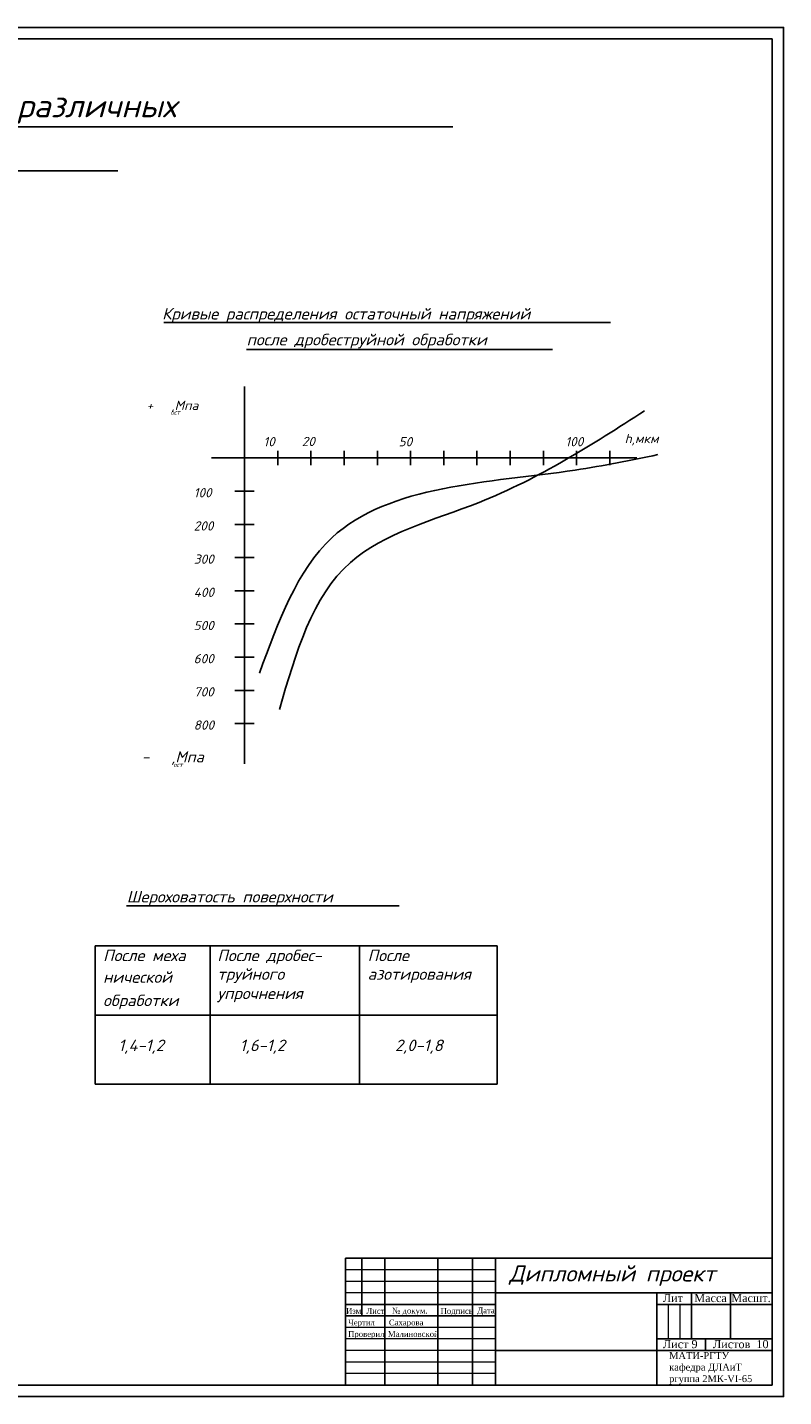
# Model space of a CAD drawing. Header units: millimetres. Extents: x 1756 to 2597, y 231 to 825.
# Tile 2 of 2: x 2269 to 2597, y 231 to 825. Entities that reach past the tile are written whole.
import ezdxf

# ---------------------------------------------------------------- set-up
doc = ezdxf.new("R2010")
doc.units = ezdxf.units.MM
doc.layers.add('основной', color=7, linetype='Continuous')
doc.layers.add('Текст', color=5, linetype='Continuous')
doc.layers.add('размеры', color=1, linetype='Continuous', lineweight=18)
doc.styles.add('ROMANS', font='romans.shx', dxfattribs={"oblique": 15, "height": 5})

msp = doc.modelspace()

# ---------------------------------------------------------------- linework, layer by layer
for p, q in [((2413.6, 291.37), (2413.6, 266.37)), ((2423.6, 291.37), (2423.6, 236.37)), ((2446.6, 236.37), (2446.6, 291.37)), ((2461.6, 291.37), (2461.6, 236.37)), ((2471.6, 236.37), (2471.6, 291.37)), ((2471.6, 276.37), (2591.6, 276.37)), ((2541.6, 276.37), (2541.6, 236.37)), ((2556.6, 276.37), (2556.6, 256.37)), ((2573.6, 256.37), (2573.6, 276.37)), ((2471.6, 271.37), (2406.6, 271.37)), ((2591.6, 271.37), (2541.6, 271.37)), ((2471.6, 266.37), (2406.6, 266.37)), ((2591.6, 256.37), (2541.6, 256.37)), ((2562.77, 256.37), (2562.77, 251.37)), ((2591.6, 251.37), (2471.6, 251.37))]:
    msp.add_line(p, q)
msp.add_lwpolyline([(1755.6, 231.37), (2596.6, 231.37), (2596.6, 825.37), (1755.6, 825.37)], close=True)
for points in [[(1775.6, 236.37), (1775.6, 820.37), (2591.6, 820.37), (2591.6, 236.37), (1775.6, 236.37)], [(2406.6, 236.37), (2406.6, 291.37)], [(2591.6, 291.37), (2406.6, 291.37)]]:
    msp.add_lwpolyline(points)
at = {"layer": 'основной'}
for p, q in [((1889.85, 782.2), (2453.13, 782.2)), ((2006.2, 763.13), (2307.84, 763.13)), ((2327.83, 697.29), (2521.56, 697.29)), ((2363.68, 685.67), (2496.39, 685.67)), ((2362.8, 669.6), (2362.8, 505.82)), ((2377.2, 641.71), (2377.2, 635.41)), ((2391.6, 641.71), (2391.6, 635.41)), ((2406, 641.71), (2406, 635.41)), ((2420.4, 641.71), (2420.4, 635.41)), ((2434.8, 641.71), (2434.8, 635.41)), ((2449.2, 641.71), (2449.2, 635.41)), ((2463.6, 641.71), (2463.6, 635.41)), ((2478, 641.71), (2478, 635.41)), ((2492.4, 641.71), (2492.4, 635.41)), ((2506.8, 641.71), (2506.8, 635.41)), ((2521.2, 641.71), (2521.2, 635.41)), ((2348.4, 638.56), (2532.99, 638.56)), ((2358.62, 624.16), (2366.97, 624.16)), ((2358.62, 609.76), (2366.97, 609.76)), ((2358.62, 595.36), (2366.97, 595.36)), ((2358.62, 580.96), (2366.97, 580.96)), ((2358.62, 566.56), (2366.97, 566.56)), ((2358.62, 552.16), (2366.97, 552.16)), ((2358.62, 537.76), (2366.97, 537.76)), ((2358.62, 523.36), (2366.97, 523.36)), ((2311.54, 444.33), (2429.82, 444.33)), ((2297.94, 426.9), (2472.32, 426.9)), ((2297.94, 426.9), (2297.94, 366.9)), ((2347.81, 426.9), (2347.81, 366.9)), ((2412.68, 426.9), (2412.68, 366.9)), ((2472.32, 426.9), (2472.32, 366.9)), ((2297.94, 396.9), (2472.32, 396.9)), ((2297.94, 366.9), (2472.32, 366.9))]:
    msp.add_line(p, q, dxfattribs=at)
for points in [[(2377.92, 529.47), (2408.67, 593.26), (2464.48, 619.31), (2536.33, 659.06)], [(2369.23, 545.16), (2400.64, 603.95), (2506.25, 633.34), (2542.01, 640.02)]]:
    msp.add_spline(points, degree=3, dxfattribs=at)
at = {"layer": 'размеры'}
for p, q in [((2471.6, 286.37), (2406.6, 286.37)), ((2471.6, 281.37), (2406.6, 281.37)), ((2471.6, 276.37), (2406.6, 276.37)), ((2546.6, 271.37), (2546.6, 256.37)), ((2551.6, 271.37), (2551.6, 256.37)), ((2471.6, 261.37), (2406.6, 261.37)), ((2471.6, 256.37), (2406.6, 256.37)), ((2471.6, 251.37), (2406.6, 251.37)), ((2471.6, 246.37), (2406.6, 246.37)), ((2471.6, 241.37), (2406.6, 241.37))]:
    msp.add_line(p, q, dxfattribs=at)

# ---------------------------------------------------------------- texts
at = {"attachment_point": 1}
for s, insert, char_height, width in [('{\\fTimes New Roman CYR|b0|i0|c204|p18;Лит}', (2544.23, 275.89), 3.5, 15), ('{\\fTimes New Roman|b0|i0|c204|p18;Масса}', (2557.86, 275.89), 3.5, 15), ('{\\fTimes New Roman|b0|i0|c204|p18;Масшт.}', (2573.91, 275.89), 3.5, 15), ('{\\fTimes New Roman CYR|b0|i0|c204|p18;Изм.}', (2406.82, 269.77), 2.5, 7), ('{\\fTimes New Roman|b0|i0|c204|p18;Лист}', (2415.59, 269.77), 2.5, 7), ('{\\fTimes New Roman CYR|b0|i0|c204|p18;№ докум.}', (2426.76, 269.9), 2.5, 23), ('{\\fTimes New Roman|b0|i0|c204|p18;Подпись}', (2447.8, 269.77), 2.5, 7), ('{\\fTimes New Roman|b0|i0|c204|p18;Дата}', (2463.7, 270.03), 2.5, 7), ('{\\fTimes New Roman|b0|i0|c204|p18;Чертил}', (2407.72, 264.77), 2.5, 7), ('{\\fTimes New Roman|b0|i0|c204|p18;Сахарова}', (2425.39, 264.77), 2.5, 19.1509), ('{\\fTimes New Roman|b0|i0|c204|p18;Проверил}', (2407.72, 259.77), 2.5, 7), ('{\\fTimes New Roman|b0|i0|c204|p18;Малиновской}', (2424.97, 259.77), 2.5, 7), ('{\\fTimes New Roman|b0|i0|c204|p18;Лист 9}', (2544.23, 255.89), 3.5, 16.3306), ('{\\fTimes New Roman|b0|i0|c204|p18;Листов  10}', (2565.95, 255.89), 3.5, 26.6944), ('{\\fTimes New Roman|b0|i0|c204|p18;МАТИ-РГТУ \\Pкафедра ДЛАиТ\\Pргуппа 2МК-\\fTimes New Roman|b0|i0|c0|p18;VI-65}', (2546.96, 250.67), 3, 39.1757)]:
    msp.add_mtext(s, dxfattribs=dict(at, insert=insert, char_height=char_height, width=width))
at = {"layer": 'Текст', "style": 'ROMANS', "oblique": 15}
for s, height, p in [('Параметры качества поверхностного слоя детали после различных', 10, (1891.38, 786.35)), ('Кривые распределения остаточный напряжений', 5, (2327.02, 698.64)), ('после дробеструйной обработки', 5, (2363.68, 687.43)), ('+   ,Мпа', 4, (2320.26, 659.39)), ('ост', 2, (2330.75, 657.34)), ('10', 4, (2370.96, 643.64)), ('20', 4, (2387.61, 643.74)), ('50', 4, (2429.6, 643.64)), ('100', 4, (2501.91, 643.64)), ('h,мкм', 4, (2527.64, 644.98)), ('100', 4, (2340.71, 621.5)), ('200', 4, (2340.71, 607.1)), ('300', 4, (2340.81, 592.7)), ('400', 4, (2340.71, 578.3)), ('500', 4, (2340.71, 563.9)), ('600', 4, (2340.71, 549.5)), ('700', 4, (2340.81, 535.1)), ('800', 4, (2340.71, 520.7)), ('-   ,Мпа', 4.8, (2318.12, 506.54)), ('ост', 2, (2331.88, 504.48)), ('Шероховатость поверхности', 5, (2311.69, 445.75)), ('После меха', 5, (2301.43, 420.28)), ('После дробес-', 5, (2350.95, 420.28)), ('После', 5, (2416.17, 420.28)), ('нической', 5, (2301.43, 410.87)), ('труйного', 5, (2350.95, 412.18)), ('азотирования', 5, (2416.17, 412.18)), ('обработки', 5, (2301.43, 400.76)), ('упрочнения', 5, (2350.95, 403.82)), ('1,4-1,2', 5, (2308.05, 381.24)), ('1,6-1,2', 5, (2360.72, 381.24)), ('2,0-1,8', 5, (2428.03, 381.24)), ('Дипломный проект', 7, (2477.58, 281.3))]:
    msp.add_text(s, height=height, dxfattribs=at).set_placement(p)

doc.saveas('drawing.dxf')
